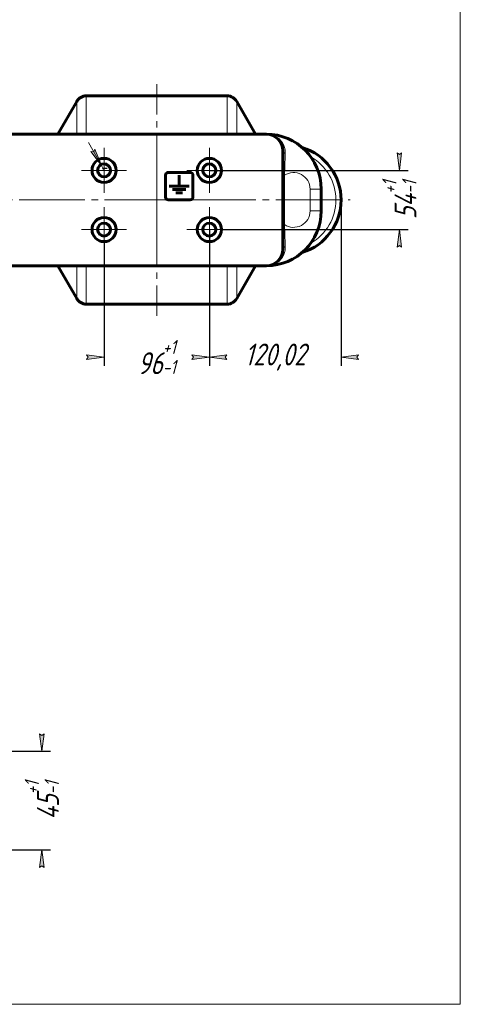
# Model space of a CAD drawing. Header units: millimetres. Extents: x 0 to 297, y 0 to 420.
# Tile 3 of 7: x 197 to 297, y 0 to 225. Entities that reach past the tile are written whole.
import ezdxf

# ---------------------------------------------------------------- set-up
doc = ezdxf.new("R2010")
doc.units = ezdxf.units.MM
for name, pattern in [('K5LT_AXLED', [19.5, 15, -1.5, 1.5, -1.5]), ('K5LT_BASIC', [0]), ('K5LT_THIN', [0])]:
    doc.linetypes.add(name, pattern=pattern)
doc.layers.add('Системный слой', color=7, linetype='Continuous')
doc.styles.add('KDIMTEXTSTYLE', font='GOST_AU.SHX', dxfattribs={"width": 0.96, "oblique": 15, "height": 5})
doc.dimstyles.new('KDIMSTYLE (0.25)', dxfattribs={"dimtxt": 5, "dimasz": 1, "dimexe": 2, "dimexo": 0, "dimgap": 1, "dimtad": 1, "dimlfac": 4, "dimtxsty": 'KDIMTEXTSTYLE', "dimsah": 1, "dimcen": 0, "dimdle": 1, "dimadec": 0, "dimazin": 0, "dimtfac": 0.667, "dimtmove": 0, "dimatfit": 3, "dimfxl": 1, "dimtvp": 1, "dimtolj": 1, "dimtzin": 0, "dimarcsym": 0})
doc.dimstyles.new('KDIMSTYLE (0.50)', dxfattribs={"dimtxt": 5, "dimasz": 1, "dimexe": 2, "dimexo": 0, "dimgap": 1, "dimtad": 1, "dimlfac": 2, "dimtxsty": 'KDIMTEXTSTYLE', "dimsah": 1, "dimcen": 0, "dimdle": 1, "dimadec": 0, "dimazin": 0, "dimtfac": 0.667, "dimtmove": 0, "dimatfit": 3, "dimfxl": 1, "dimtvp": 1, "dimtolj": 1, "dimtzin": 0, "dimarcsym": 0})

# ---------------------------------------------------------------- blocks, each defined once
blk = doc.blocks.new('U9')
at = {"layer": 'Системный слой', "color": 30, "linetype": 'K5LT_AXLED', "lineweight": 18, "true_color": 0xff8000}
for q in [(239.8148012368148, 195.316493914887), (234.6898012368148, 190.191493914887), (244.9398012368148, 190.191493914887), (239.8148012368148, 185.066493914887)]:
    blk.add_line((239.8148012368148, 190.191493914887), q, dxfattribs=at)
blk = doc.blocks.new('U10')
at = {"layer": 'Системный слой', "color": 30, "linetype": 'K5LT_AXLED', "lineweight": 18, "true_color": 0xff8000}
for q in [(239.8148012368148, 181.8164939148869), (234.6898012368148, 176.6914939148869), (244.9398012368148, 176.6914939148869), (239.8148012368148, 171.5664939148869)]:
    blk.add_line((239.8148012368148, 176.6914939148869), q, dxfattribs=at)
blk = doc.blocks.new('U11')
at = {"layer": 'Системный слой', "color": 30, "linetype": 'K5LT_AXLED', "lineweight": 18, "true_color": 0xff8000}
for q in [(215.8148012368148, 193.691493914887), (212.3148012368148, 190.191493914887), (219.3148012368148, 190.191493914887), (215.8148012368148, 186.691493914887)]:
    blk.add_line((215.8148012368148, 190.191493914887), q, dxfattribs=at)
blk = doc.blocks.new('U12')
at = {"layer": 'Системный слой', "color": 30, "linetype": 'K5LT_AXLED', "lineweight": 18, "true_color": 0xff8000}
for q in [(215.8148012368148, 180.1914939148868), (212.3148012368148, 176.6914939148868), (219.3148012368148, 176.6914939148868), (215.8148012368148, 173.1914939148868)]:
    blk.add_line((215.8148012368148, 176.6914939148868), q, dxfattribs=at)
blk = doc.blocks.new('U13')
at = {"layer": 'Системный слой', "color": 30, "linetype": 'K5LT_AXLED', "lineweight": 18, "true_color": 0xff8000}
for q in [(215.8148012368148, 195.316493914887), (210.6898012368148, 190.191493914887), (220.9398012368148, 190.191493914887), (215.8148012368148, 185.066493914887)]:
    blk.add_line((215.8148012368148, 190.191493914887), q, dxfattribs=at)
blk = doc.blocks.new('U14')
at = {"layer": 'Системный слой', "color": 30, "linetype": 'K5LT_AXLED', "lineweight": 18, "true_color": 0xff8000}
for q in [(215.8148012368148, 181.8164939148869), (210.6898012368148, 176.6914939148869), (220.9398012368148, 176.6914939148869), (215.8148012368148, 171.5664939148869)]:
    blk.add_line((215.8148012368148, 176.6914939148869), q, dxfattribs=at)
blk = doc.blocks.new('U15')
at = {"layer": 'Системный слой', "color": 30, "linetype": 'K5LT_AXLED', "lineweight": 18, "true_color": 0xff8000}
for q in [(239.8148012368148, 193.691493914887), (236.3148012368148, 190.191493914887), (243.3148012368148, 190.191493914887), (239.8148012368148, 186.691493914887)]:
    blk.add_line((239.8148012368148, 190.191493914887), q, dxfattribs=at)
blk = doc.blocks.new('U16')
at = {"layer": 'Системный слой', "color": 30, "linetype": 'K5LT_AXLED', "lineweight": 18, "true_color": 0xff8000}
for q in [(239.8148012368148, 180.1914939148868), (236.3148012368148, 176.6914939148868), (243.3148012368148, 176.6914939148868), (239.8148012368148, 173.1914939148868)]:
    blk.add_line((239.8148012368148, 176.6914939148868), q, dxfattribs=at)
blk = doc.blocks.new('KDIMARROW_02')
at = {"layer": 'Системный слой'}
blk.add_hatch(color=0, dxfattribs=at).paths.add_polyline_path([(3.599999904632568, -4.408728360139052e-16), (4, 0.5266100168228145), (0, 0), (4, -0.5266100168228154)])
at = {"layer": 'Системный слой', "color": 0, "linetype": 'K5LT_THIN', "lineweight": 18}
for p, q in [((0, 0), (-1, 0)), ((4, 0.5266100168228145), (0, 0)), ((0, 0), (4, -0.5266100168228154)), ((0, 0), (6, -7.347880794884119e-16)), ((3.599999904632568, -4.408728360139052e-16), (4, 0.5266100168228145)), ((4, -0.5266100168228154), (3.599999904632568, -4.408728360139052e-16))]:
    blk.add_line(p, q, dxfattribs=at)
blk = doc.blocks.new('KDIMARROW_01')
at = {"layer": 'Системный слой'}
blk.add_hatch(color=0, dxfattribs=at).paths.add_polyline_path([(0, 0), (-4, 0.5266100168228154), (-3.599999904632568, 4.408728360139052e-16), (-4, -0.5266100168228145)])
at = {"layer": 'Системный слой', "color": 0, "linetype": 'K5LT_THIN', "lineweight": 18}
for p, q in [((-3.599999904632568, 4.408728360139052e-16), (-4, 0.5266100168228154)), ((-4, 0.5266100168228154), (0, 0)), ((0, 0), (-4, -0.5266100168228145)), ((-4, -0.5266100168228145), (-3.599999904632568, 4.408728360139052e-16)), ((0, 0), (-1, 0))]:
    blk.add_line(p, q, dxfattribs=at)
blk = doc.blocks.new('U27')
at = {"layer": 'Системный слой', "color": 5, "linetype": 'K5LT_BASIC', "lineweight": 60, "true_color": 0x0000ff}
for p, q in [((232.9398012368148, 186.6087587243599), (232.9398012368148, 189.0890151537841)), ((230.6597149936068, 186.6087587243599), (235.2198874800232, 186.6087587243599)), ((231.439801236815, 185.828672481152), (234.439801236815, 185.828672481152)), ((232.189801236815, 185.078672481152), (233.689801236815, 185.078672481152))]:
    blk.add_line(p, q, dxfattribs=at)
blk = doc.blocks.new('U50')
at = {"color": 7, "linetype": 'K5LT_THIN', "lineweight": 18}
for p, q in [((297, 420), (297, 0)), ((297, 0), (0, 0))]:
    blk.add_line(p, q, dxfattribs=at)

msp = doc.modelspace()

# ---------------------------------------------------------------- linework, layer by layer
at = {"layer": 'Системный слой', "color": 30, "linetype": 'K5LT_AXLED', "lineweight": 18, "true_color": 0xff8000}
for p, q in [((227.8148012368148, 183.441493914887), (227.8148012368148, 209.8716410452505)), ((176.9316071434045, 183.441493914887), (271.8839157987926, 183.441493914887)), ((227.8148012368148, 183.441493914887), (227.8148012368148, 157.0113467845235))]:
    msp.add_line(p, q, dxfattribs=at)
at = {"layer": 'Системный слой', "color": 5, "linetype": 'K5LT_BASIC', "lineweight": 60, "true_color": 0x0000ff}
for p, q in [((211.765607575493, 207.191493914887), (243.8639948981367, 207.191493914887)), ((205.314801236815, 198.441493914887), (209.5949997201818, 205.931841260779)), ((250.3148012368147, 198.441493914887), (246.0346027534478, 205.931841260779)), ((181.5648012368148, 198.441493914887), (252.8148012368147, 198.441493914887)), ((256.5648012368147, 172.191493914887), (256.5648012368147, 194.691493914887)), ((229.8148012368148, 189.10875872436), (229.8148012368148, 184.10875872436)), ((235.4398012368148, 189.73375872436), (230.4398012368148, 189.73375872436)), ((236.0648012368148, 184.10875872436), (236.0648012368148, 189.10875872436)), ((265.3148012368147, 180.941493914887), (265.3148012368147, 185.941493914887)), ((230.4398012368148, 183.48375872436), (235.4398012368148, 183.48375872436)), ((181.5648012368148, 168.441493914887), (252.8148012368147, 168.441493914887)), ((205.314801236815, 168.441493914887), (209.5949997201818, 160.9511465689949)), ((250.3148012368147, 168.441493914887), (246.0346027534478, 160.9511465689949)), ((211.765607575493, 159.691493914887), (243.8639948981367, 159.691493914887))]:
    msp.add_line(p, q, dxfattribs=at)
at = {"layer": 'Системный слой', "color": 7, "linetype": 'K5LT_THIN', "lineweight": 18}
for p, q in [((211.765607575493, 198.4414939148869), (211.765607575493, 207.191493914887)), ((243.8639948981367, 198.4414939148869), (243.8639948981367, 207.191493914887)), ((209.5949997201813, 198.4414939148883), (209.5949997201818, 205.931841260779)), ((246.0346027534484, 198.4414939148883), (246.0346027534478, 205.931841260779)), ((256.9309177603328, 177.8152856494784), (256.9309177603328, 189.0677021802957)), ((265.3148012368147, 185.941493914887), (262.751985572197, 185.941493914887)), ((262.751985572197, 185.941493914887), (262.751985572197, 180.941493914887)), ((265.3148012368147, 180.941493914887), (262.751985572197, 180.941493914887)), ((209.5949997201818, 160.9511465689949), (209.5949997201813, 168.4414939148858)), ((211.765607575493, 159.691493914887), (211.765607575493, 168.441493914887)), ((243.8639948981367, 159.691493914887), (243.8639948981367, 168.441493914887)), ((246.0346027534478, 160.9511465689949), (246.0346027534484, 168.4414939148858))]:
    msp.add_line(p, q, dxfattribs=at)
at = {"layer": 'Системный слой', "color": 5, "linetype": 'K5LT_BASIC', "lineweight": 60, "true_color": 0x0000ff}
for centre, radius in [((215.8148012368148, 190.191493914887), 2.75), ((215.8148012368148, 190.191493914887), 1.5), ((239.8148012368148, 190.191493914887), 2.75), ((239.8148012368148, 190.191493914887), 1.5), ((215.8148012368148, 176.6914939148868), 2.75), ((215.8148012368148, 176.6914939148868), 1.5), ((239.8148012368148, 176.6914939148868), 2.75), ((239.8148012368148, 176.6914939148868), 1.5)]:
    msp.add_circle(centre, radius, dxfattribs=at)
for centre, radius, start, end in [((211.765607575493, 204.691493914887), 2.5, 90, 150.2551187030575), ((243.8639948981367, 204.691493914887), 2.5, 29.74488129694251, 90), ((252.8148012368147, 185.941493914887), 12.5, 0, 90), ((252.8148012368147, 194.691493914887), 3.75, 0, 89.99999999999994), ((257.3148012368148, 183.441493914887), 12.51516748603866, 287.0138284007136, 72.98617159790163), ((257.3148012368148, 183.441493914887), 12.51516748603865, 287.0138284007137, 72.98617159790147), ((230.4398012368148, 189.10875872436), 0.625, 90, 180), ((235.4398012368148, 189.10875872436), 0.625, 0, 90), ((230.4398012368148, 184.10875872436), 0.625, 180, 270), ((235.4398012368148, 184.10875872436), 0.625, 270, 0), ((252.8148012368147, 180.941493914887), 12.5, 270, 0), ((252.8148012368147, 172.191493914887), 3.75, 270.0000000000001, 0), ((211.765607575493, 162.191493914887), 2.5, 209.7448812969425, 270), ((243.8639948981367, 162.191493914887), 2.5, 270, 330.2551187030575)]:
    msp.add_arc(centre, radius, start, end, dxfattribs=at)
at = {"layer": 'Системный слой', "color": 7, "linetype": 'K5LT_THIN', "lineweight": 18}
for centre, radius, start, end in [((257.3148012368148, 183.441493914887), 11.33058743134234, 299.7264129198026, 60.27358708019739), ((215.8148012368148, 190.191493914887), 1.25, 180, 90), ((239.8148012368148, 190.191493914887), 1.25, 180, 90), ((259.001985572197, 185.941493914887), 3.750000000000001, 0, 123.5238979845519), ((259.001985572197, 180.941493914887), 3.750000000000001, 236.4761020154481, 0), ((215.8148012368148, 176.6914939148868), 1.25, 180, 90), ((239.8148012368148, 176.6914939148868), 1.25, 180, 90)]:
    msp.add_arc(centre, radius, start, end, dxfattribs=at)
for points, knots in [([(257.109289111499, 194.0595278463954), (257.1153204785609, 194.2546041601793), (257.1060039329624, 194.6254440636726), (257.0186156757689, 195.1482369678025), (256.8750938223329, 195.6373072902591), (256.6720484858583, 196.1090732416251), (256.3990436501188, 196.5722215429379), (256.0567760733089, 197.0113457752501), (255.6450400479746, 197.4150649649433), (255.1667220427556, 197.7702624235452), (254.6441083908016, 198.0549579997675), (254.1008672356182, 198.2608013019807), (253.5989618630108, 198.3798361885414), (253.1700268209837, 198.4323328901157), (252.9230525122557, 198.441483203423), (252.8152350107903, 198.4414936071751)], [0, 0, 0, 0, 1.256798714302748, 2.418236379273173, 3.497122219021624, 4.674207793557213, 5.907468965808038, 7.199817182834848, 8.558206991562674, 9.978367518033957, 11.45080705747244, 12.84317443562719, 14.19102085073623, 15.20985610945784, 16, 16, 16, 16]), ([(257.109289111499, 194.0595278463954), (257.0622330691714, 194.0792322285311), (256.9782675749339, 194.1198168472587), (256.8724171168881, 194.1860584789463), (256.7865252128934, 194.2535967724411), (256.7145102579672, 194.3249080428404), (256.6549784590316, 194.40174025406), (256.6098064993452, 194.4821632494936), (256.5812245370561, 194.5600236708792), (256.5673908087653, 194.629959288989), (256.5648012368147, 194.6724549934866), (256.5648012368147, 194.691493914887)], [0, 0, 0, 0, 1.690421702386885, 3.165101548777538, 4.480309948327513, 5.830040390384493, 7.219408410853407, 8.592065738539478, 9.942161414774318, 11.07811354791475, 12, 12, 12, 12]), ([(257.109289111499, 194.0595278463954), (257.0987950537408, 193.8018822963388), (257.0804996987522, 193.3019956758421), (257.0545038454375, 192.5836377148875), (257.0328372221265, 191.9626233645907), (257.0147320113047, 191.4383683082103), (256.9991228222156, 190.9843978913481), (256.9864401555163, 190.6170209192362), (256.9769476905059, 190.3431011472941), (256.9696496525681, 190.1357575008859), (256.9637569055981, 189.9686187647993), (256.9579362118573, 189.8040704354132), (256.9514361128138, 189.6226252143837), (256.9440327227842, 189.4260761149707), (256.9379269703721, 189.2355917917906), (256.9316904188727, 189.1189175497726), (256.9309177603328, 189.0677021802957)], [0, 0, 0, 0, 3.110125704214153, 5.766976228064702, 7.753981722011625, 9.524417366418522, 11.02284032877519, 12.20766503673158, 13.0788914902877, 13.6489786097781, 14.18348310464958, 14.66602739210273, 15.20718404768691, 15.88953623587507, 16.50967110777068, 17, 17, 17, 17]), ([(256.5648012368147, 189.0677021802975), (256.5648012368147, 189.0676641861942), (256.572098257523, 189.0676015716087), (256.601592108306, 189.0675491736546), (256.644177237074, 189.0675281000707), (256.6994228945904, 189.0675340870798), (256.767558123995, 189.067566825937), (256.8450582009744, 189.0676225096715), (256.9018461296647, 189.0676747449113), (256.9309177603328, 189.0677021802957)], [0, 0, 0, 0, 1.73967056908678, 3.258444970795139, 4.61291728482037, 6.011237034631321, 7.418391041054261, 8.743729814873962, 10, 10, 10, 10]), ([(256.5648012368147, 177.8152856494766), (256.5648012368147, 177.8153236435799), (256.5720982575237, 177.8153862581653), (256.6015921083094, 177.8154386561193), (256.6441772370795, 177.8154597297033), (256.6994228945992, 177.8154537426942), (256.7675581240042, 177.8154210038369), (256.8450582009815, 177.8153653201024), (256.901846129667, 177.8153130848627), (256.9309177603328, 177.8152856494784)], [0, 0, 0, 0, 1.73967056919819, 3.258444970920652, 4.612917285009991, 6.01123703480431, 7.418391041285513, 8.743729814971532, 10, 10, 10, 10]), ([(257.109289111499, 172.8234599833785), (257.0987950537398, 173.0811055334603), (257.0804996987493, 173.5809921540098), (257.0545038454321, 174.2993501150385), (257.0328372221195, 174.9203644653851), (257.0147320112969, 175.4446195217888), (256.9991228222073, 175.8985899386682), (256.9864401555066, 176.2659669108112), (256.9769476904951, 176.5398866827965), (256.9696496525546, 176.7472303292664), (256.9637569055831, 176.9143690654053), (256.9579362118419, 177.0789173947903), (256.9514361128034, 177.2603626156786), (256.9440327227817, 177.4569117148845), (256.937926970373, 177.6473960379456), (256.9316904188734, 177.7640702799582), (256.9309177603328, 177.8152856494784)], [0, 0, 0, 0, 3.110125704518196, 5.766976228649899, 7.753981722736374, 9.524417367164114, 11.02284032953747, 12.20766503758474, 13.07889149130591, 13.64897861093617, 14.18348310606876, 14.66602739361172, 15.20718404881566, 15.88953623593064, 16.50967110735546, 17, 17, 17, 17]), ([(257.109289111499, 172.8234599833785), (257.1153204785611, 172.6283836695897), (257.1060039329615, 172.2575437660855), (257.0186156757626, 171.7347508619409), (256.8750938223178, 171.2456805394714), (256.6720484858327, 170.7739145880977), (256.3990436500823, 170.310766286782), (256.0567760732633, 169.8716420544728), (255.6450400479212, 169.467922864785), (255.1667220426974, 169.1127254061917), (254.644108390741, 168.8280298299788), (254.1008672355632, 168.622186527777), (253.5989618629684, 168.5031516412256), (253.1700279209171, 168.450655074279), (252.9230547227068, 168.4415047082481), (252.815238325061, 168.4414942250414)], [0, 0, 0, 0, 1.256799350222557, 2.418237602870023, 3.497123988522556, 4.674210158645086, 5.907471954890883, 7.199820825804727, 8.558211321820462, 9.978372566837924, 11.45081285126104, 12.84318093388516, 14.1910280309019, 15.20986380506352, 16, 16, 16, 16]), ([(257.109289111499, 172.8234599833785), (257.0622330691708, 172.8037556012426), (256.9782675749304, 172.7631709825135), (256.8724171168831, 172.6969293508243), (256.7865252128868, 172.6293910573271), (256.7145102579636, 172.5580797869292), (256.6549784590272, 172.4812475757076), (256.6098064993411, 172.4008245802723), (256.5812245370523, 172.3229641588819), (256.5673908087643, 172.2530285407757), (256.5648012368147, 172.2105328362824), (256.5648012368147, 172.191493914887)], [0, 0, 0, 0, 1.690421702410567, 3.165101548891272, 4.480309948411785, 5.830040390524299, 7.219408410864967, 8.592065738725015, 9.942161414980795, 11.07811354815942, 12, 12, 12, 12])]:
    msp.add_open_spline(points, degree=3, knots=knots, dxfattribs=at)

# ---------------------------------------------------------------- block references
msp.add_blockref('U50', (0, 0))
at = {"layer": 'Системный слой'}
for name in ['U13', 'U11', 'U9', 'U15', 'U27', 'U14', 'U12', 'U10', 'U16']:
    msp.add_blockref(name, (0, 0), dxfattribs=at)

# ---------------------------------------------------------------- dimensions: what is measured, and where the dimension line sits
at = {"layer": 'Системный слой', "color": 7}
msp.add_diameter_dim_2p(p1=(216.4256692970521, 189.1009251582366), p2=(215.2039331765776, 191.2820626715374), dimstyle='KDIMSTYLE (0.25)', override={"dimtih": 1, "dimtoh": 1, "dimpost": '\\H5.0;\\W0.965;\\Q15;М<>\\H5.0;\\W0.965;\\Q15;\\Q15;х15\\X\\H5.0;\\W0.965;\\Q15;\\Q15;4 отв.', "dimblk1": 'KDIMARROW_02', "dimblk2": 'KDIMARROW_02', "dimclrt": 7, "dimtmove": 1, "dimatfit": 2, "dimtolj": 1}, dxfattribs=at).render()
for base, p1, p2, location, dimstyle in [((283.1073525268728, 176.6914939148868), (239.8148012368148, 190.191493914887), (242.9398012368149, 176.6914939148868), (283.1073525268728, 183.4414939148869), 'KDIMSTYLE (0.25)'), ((201.6302866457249, 35.21924439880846), (193.037980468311, 57.71924441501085), (177.3944855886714, 35.21924439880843), (201.6302866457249, 46.46924440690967), 'KDIMSTYLE (0.50)')]:
    msp.add_linear_dim(base=base, p1=p1, p2=p2, angle=90, location=location, dimstyle=dimstyle, override={"dimexo": 0, "dimpost": '\\H5.0;\\W0.965;\\Q15;<>\\H0.65x;\\S+1^-1;\\H1.5x;', "dimblk1": 'KDIMARROW_01', "dimblk2": 'KDIMARROW_01', "dimse1": 0, "dimse2": 0, "dimclrt": 7, "dimtolj": 1}, dxfattribs=at).render()
for base, p1, p2, location, override in [((239.8148012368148, 147.6163288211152), (269.8203292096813, 183.441493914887), (239.8148012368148, 159.691493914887), (254.8175652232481, 147.6163288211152), {"dimexo": 0, "dimpost": '\\H5.0;\\W0.965;\\Q15;<>', "dimblk1": 'KDIMARROW_01', "dimblk2": 'KDIMARROW_01', "dimse1": 0, "dimse2": 0, "dimclrt": 7, "dimtolj": 1}), ((215.8148012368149, 147.6163288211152), (239.8148012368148, 176.6914939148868), (215.8148012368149, 173.5664939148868), (227.8148012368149, 147.6163288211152), {"dimexo": 0, "dimpost": '\\H5.0;\\W0.965;\\Q15;<>\\H0.65x;\\S+1^-1;\\H1.5x;', "dimblk1": 'KDIMARROW_01', "dimblk2": 'KDIMARROW_01', "dimse1": 0, "dimse2": 0, "dimclrt": 7, "dimtolj": 1})]:
    msp.add_linear_dim(base=base, p1=p1, p2=p2, location=location, dimstyle='KDIMSTYLE (0.25)', override=override, dxfattribs=at).render()

doc.saveas('drawing.dxf')
